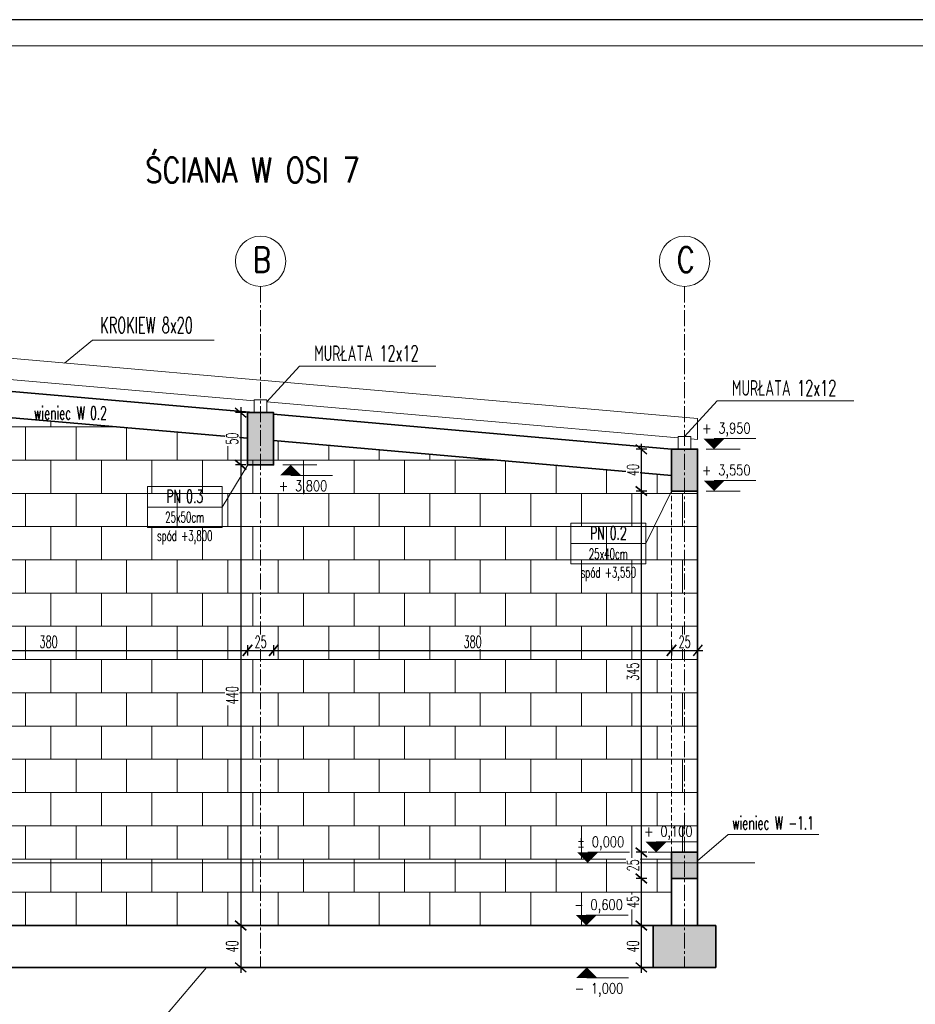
# Model space of a CAD drawing. Header units: centimetres. Extents: x 125945 to 146944, y 20629 to 31773.
# Tile 49 of 80: x 143085 to 143941, y 23303 to 24243. Entities that reach past the tile are written whole.
import ezdxf
from ezdxf.enums import TextEntityAlignment as Align

# ---------------------------------------------------------------- set-up
doc = ezdxf.new("R2010")
doc.units = ezdxf.units.CM
doc.linetypes.add('CENTER2', pattern=[28.575, 19.05, -3.175, 3.175, -3.175])
doc.linetypes.add('HIDDEN', pattern=[9.525, 6.35, -3.175])
for name, color, linetype, lineweight in [('e-cad_cienkie', 88, 'Continuous', 15), ('e-cad_opisy', 7, 'Continuous', 15), ('e-cad_osie', 172, 'CENTER2', 9), ('e-cad_ukryte', 1, 'HIDDEN', 15), ('e-cad_wymiary', 66, 'Continuous', 15), ('e-cad_wypelnienia', 254, 'Continuous', 9), ('K- OPISY', 40, 'Continuous', 15), ('K-DREWNO', 36, 'Continuous', 20), ('K-FUNDAMENTY', 44, 'Continuous', 35), ('K-ŚCIANY KONSTRUKCYJNE', 16, 'Continuous', 35), ('K-ŻELBET', 204, 'Continuous', 35)]:
    doc.layers.add(name, color=color, linetype=linetype, lineweight=lineweight)
doc.styles.add('e-cad_1', font='simplex.shx', dxfattribs={"width": 0.6})
doc.styles.add('e-cad_2', font='simplex.shx', dxfattribs={"width": 0.8})
doc.styles.add('simpl', font='simplex.shx', dxfattribs={"width": 0.6})
doc.dimstyles.new('e-cad_1_50_[cm]', dxfattribs={"dimscale": 5, "dimtxt": 2.25, "dimasz": 1.75, "dimexe": 1, "dimexo": 0, "dimgap": 0.5, "dimtad": 1, "dimdec": 1, "dimrnd": 0.5, "dimdsep": 46, "dimtxsty": 'simpl', "dimblk": 'OBLIQUE', "dimcen": 0, "dimdle": 1, "dimclrd": 256, "dimclre": 256, "dimclrt": 256, "dimadec": 0, "dimazin": 0, "dimtfac": 1, "dimtdec": 1, "dimtix": 1, "dimtmove": 2, "dimatfit": 3, "dimldrblk": 'OBLIQUE', "dimfxl": 1, "dimfxlon": 1, "dimtfill": 1, "dimarcsym": 0})

# ---------------------------------------------------------------- blocks, each defined once
blk = doc.blocks.new('e-cad_kota_2')
blk.add_line((0, 2), (8, 2))
blk.add_lwpolyline([(0, 0, 0, 4, 0), (0, 2, 4, 4, 0)], format="xyseb")
at = {"style": 'e-cad_1', "width": 0.8}
blk.add_attdef('ZNAK', text='', height=2, dxfattribs=at).set_placement((-0.5, 3), align=Align.RIGHT)
blk.add_attdef('RZEDNA', (0.8, 3), '', height=2, dxfattribs=at)
blk = doc.blocks.new('e-cad_kota_2_1')
blk.add_line((0, -2), (8, -2))
blk.add_lwpolyline([(0, 0, 0, 4, 0), (0, -2, 4, 4, 0)], format="xyseb")
at = {"style": 'e-cad_1', "width": 0.8}
blk.add_attdef('ZNAK', text='', height=2, dxfattribs=at).set_placement((-0.5, -5), align=Align.RIGHT)
blk.add_attdef('RZEDNA', (0.8, -5), '', height=2, dxfattribs=at)
blk = doc.blocks.new('_Oblique')
at = {"color": 0, "linetype": 'ByBlock', "lineweight": -2}
blk.add_line((0.5, 0.6), (-0.5, -0.6), dxfattribs=at)
blk = doc.blocks.new('*D4012')
at = {"layer": 'Defpoints', "color": 0}
for p in [(143679.1, 23377.82), (143683.73, 23377.82), (143683.73, 23337.82)]:
    blk.add_point(p, dxfattribs=at)
at = {"layer": 'e-cad_wymiary', "lineweight": -2, "ltscale": 2}
for p, q in [((143683.73, 23377.82), (143674.1, 23377.82)), ((143679.1, 23332.82), (143679.1, 23382.82)), ((143683.73, 23337.82), (143674.1, 23337.82))]:
    blk.add_line(p, q, dxfattribs=at)
at = {"layer": 'e-cad_wymiary', "lineweight": -2, "xscale": 8.75, "yscale": 8.75, "zscale": 8.75}
for p, rotation in [((143679.1, 23377.82), 90), ((143679.1, 23337.82), 270)]:
    blk.add_blockref('_Oblique', p, dxfattribs=dict(at, rotation=rotation))
at = {"layer": 'e-cad_wymiary', "ltscale": 2, "insert": (143670.98, 23357.82), "char_height": 11.25, "attachment_point": 5, "rotation": 90, "style": 'simpl', "bg_fill": 3, "box_fill_scale": 1.1, "bg_fill_color": 256, "bg_fill_true_color": 13158600, "bg_fill_transparency": 0}
blk.add_mtext('40', dxfattribs=at)
blk = doc.blocks.new('*D4013')
at = {"layer": 'Defpoints', "color": 0}
for p in [(143679.1, 23422.82), (143707.79, 23422.82), (143683.73, 23377.82)]:
    blk.add_point(p, dxfattribs=at)
at = {"layer": 'e-cad_wymiary', "lineweight": -2, "ltscale": 2}
for p, q in [((143679.1, 23372.82), (143679.1, 23427.82)), ((143684.1, 23422.82), (143674.1, 23422.82)), ((143683.73, 23377.82), (143674.1, 23377.82))]:
    blk.add_line(p, q, dxfattribs=at)
at = {"layer": 'e-cad_wymiary', "lineweight": -2, "xscale": 8.75, "yscale": 8.75, "zscale": 8.75}
for p, rotation in [((143679.1, 23422.82), 90), ((143679.1, 23377.82), 270)]:
    blk.add_blockref('_Oblique', p, dxfattribs=dict(at, rotation=rotation))
at = {"layer": 'e-cad_wymiary', "ltscale": 2, "insert": (143670.98, 23400.32), "char_height": 11.25, "attachment_point": 5, "rotation": 90, "style": 'simpl', "bg_fill": 3, "box_fill_scale": 1.1, "bg_fill_color": 256, "bg_fill_true_color": 13158600, "bg_fill_transparency": 0}
blk.add_mtext('45', dxfattribs=at)
blk = doc.blocks.new('*D4014')
at = {"layer": 'Defpoints', "color": 0}
for p in [(143679.1, 23447.82), (143707.79, 23447.82), (143707.79, 23422.82)]:
    blk.add_point(p, dxfattribs=at)
at = {"layer": 'e-cad_wymiary', "lineweight": -2, "ltscale": 2}
for p, q in [((143679.1, 23417.82), (143679.1, 23452.82)), ((143684.1, 23447.82), (143674.1, 23447.82)), ((143684.1, 23422.82), (143674.1, 23422.82))]:
    blk.add_line(p, q, dxfattribs=at)
at = {"layer": 'e-cad_wymiary', "lineweight": -2, "xscale": 8.75, "yscale": 8.75, "zscale": 8.75}
for p, rotation in [((143679.1, 23447.82), 90), ((143679.1, 23422.82), 270)]:
    blk.add_blockref('_Oblique', p, dxfattribs=dict(at, rotation=rotation))
at = {"layer": 'e-cad_wymiary', "ltscale": 2, "insert": (143670.98, 23435.32), "char_height": 11.25, "attachment_point": 5, "rotation": 90, "style": 'simpl', "bg_fill": 3, "box_fill_scale": 1.1, "bg_fill_color": 256, "bg_fill_true_color": 13158600, "bg_fill_transparency": 0}
blk.add_mtext('25', dxfattribs=at)
blk = doc.blocks.new('*D4015')
at = {"layer": 'Defpoints', "color": 0}
for p in [(143679.1, 23792.82), (143711.76, 23792.82), (143707.79, 23447.82)]:
    blk.add_point(p, dxfattribs=at)
at = {"layer": 'e-cad_wymiary', "lineweight": -2, "ltscale": 2}
for p, q in [((143684.1, 23792.82), (143674.1, 23792.82)), ((143679.1, 23442.82), (143679.1, 23797.82)), ((143684.1, 23447.82), (143674.1, 23447.82))]:
    blk.add_line(p, q, dxfattribs=at)
at = {"layer": 'e-cad_wymiary', "lineweight": -2, "xscale": 8.75, "yscale": 8.75, "zscale": 8.75}
for p, rotation in [((143679.1, 23792.82), 90), ((143679.1, 23447.82), 270)]:
    blk.add_blockref('_Oblique', p, dxfattribs=dict(at, rotation=rotation))
at = {"layer": 'e-cad_wymiary', "ltscale": 2, "insert": (143670.98, 23620.32), "char_height": 11.25, "attachment_point": 5, "rotation": 90, "style": 'simpl', "bg_fill": 3, "box_fill_scale": 1.1, "bg_fill_color": 256, "bg_fill_true_color": 13158600, "bg_fill_transparency": 0}
blk.add_mtext('345', dxfattribs=at)
blk = doc.blocks.new('*D4016')
at = {"layer": 'Defpoints', "color": 0}
for p in [(143679.1, 23832.82), (143709.59, 23832.82), (143711.76, 23792.82)]:
    blk.add_point(p, dxfattribs=at)
at = {"layer": 'e-cad_wymiary', "lineweight": -2, "ltscale": 2}
for p, q in [((143679.1, 23787.82), (143679.1, 23837.82)), ((143684.1, 23832.82), (143674.1, 23832.82)), ((143684.1, 23792.82), (143674.1, 23792.82))]:
    blk.add_line(p, q, dxfattribs=at)
at = {"layer": 'e-cad_wymiary', "lineweight": -2, "xscale": 8.75, "yscale": 8.75, "zscale": 8.75}
for p, rotation in [((143679.1, 23832.82), 90), ((143679.1, 23792.82), 270)]:
    blk.add_blockref('_Oblique', p, dxfattribs=dict(at, rotation=rotation))
at = {"layer": 'e-cad_wymiary', "ltscale": 2, "insert": (143670.98, 23812.82), "char_height": 11.25, "attachment_point": 5, "rotation": 90, "style": 'simpl', "bg_fill": 3, "box_fill_scale": 1.1, "bg_fill_color": 256, "bg_fill_true_color": 13158600, "bg_fill_transparency": 0}
blk.add_mtext('40', dxfattribs=at)
blk = doc.blocks.new('*D4017')
at = {"layer": 'Defpoints', "color": 0}
for p in [(143302.79, 23867.79), (143296.31, 23817.79), (143302.79, 23817.79)]:
    blk.add_point(p, dxfattribs=at)
at = {"layer": 'e-cad_wymiary', "lineweight": -2, "ltscale": 2}
for p, q in [((143301.31, 23867.79), (143291.31, 23867.79)), ((143296.31, 23872.79), (143296.31, 23812.79)), ((143301.31, 23817.79), (143291.31, 23817.79))]:
    blk.add_line(p, q, dxfattribs=at)
at = {"layer": 'e-cad_wymiary', "lineweight": -2, "xscale": 8.75, "yscale": 8.75, "zscale": 8.75}
for p, rotation in [((143296.31, 23867.79), 90), ((143296.31, 23817.79), 270)]:
    blk.add_blockref('_Oblique', p, dxfattribs=dict(at, rotation=rotation))
at = {"layer": 'e-cad_wymiary', "ltscale": 2, "insert": (143288.19, 23842.79), "char_height": 11.25, "attachment_point": 5, "rotation": 90, "style": 'simpl', "bg_fill": 3, "box_fill_scale": 1.1, "bg_fill_color": 256, "bg_fill_true_color": 13158600, "bg_fill_transparency": 0}
blk.add_mtext('50', dxfattribs=at)
blk = doc.blocks.new('*D4018')
at = {"layer": 'Defpoints', "color": 0}
for p in [(143302.79, 23817.79), (143296.31, 23377.82), (143296.31, 23377.82)]:
    blk.add_point(p, dxfattribs=at)
at = {"layer": 'e-cad_wymiary', "lineweight": -2, "ltscale": 2}
for p, q in [((143296.31, 23822.79), (143296.31, 23372.82)), ((143301.31, 23817.79), (143291.31, 23817.79)), ((143296.31, 23377.82), (143291.31, 23377.82))]:
    blk.add_line(p, q, dxfattribs=at)
at = {"layer": 'e-cad_wymiary', "lineweight": -2, "xscale": 8.75, "yscale": 8.75, "zscale": 8.75}
for p, rotation in [((143296.31, 23817.79), 90), ((143296.31, 23377.82), 270)]:
    blk.add_blockref('_Oblique', p, dxfattribs=dict(at, rotation=rotation))
at = {"layer": 'e-cad_wymiary', "ltscale": 2, "insert": (143288.19, 23597.8), "char_height": 11.25, "attachment_point": 5, "rotation": 90, "style": 'simpl', "bg_fill": 3, "box_fill_scale": 1.1, "bg_fill_color": 256, "bg_fill_true_color": 13158600, "bg_fill_transparency": 0}
blk.add_mtext('440', dxfattribs=at)
blk = doc.blocks.new('*D4019')
at = {"layer": 'Defpoints', "color": 0}
for p in [(143296.31, 23377.82), (143296.31, 23337.82), (143296.31, 23337.82)]:
    blk.add_point(p, dxfattribs=at)
at = {"layer": 'e-cad_wymiary', "lineweight": -2, "ltscale": 2}
for p, q in [((143296.31, 23377.82), (143291.31, 23377.82)), ((143296.31, 23382.82), (143296.31, 23332.82)), ((143296.31, 23337.82), (143291.31, 23337.82))]:
    blk.add_line(p, q, dxfattribs=at)
at = {"layer": 'e-cad_wymiary', "lineweight": -2, "xscale": 8.75, "yscale": 8.75, "zscale": 8.75}
for p, rotation in [((143296.31, 23377.82), 90), ((143296.31, 23337.82), 270)]:
    blk.add_blockref('_Oblique', p, dxfattribs=dict(at, rotation=rotation))
at = {"layer": 'e-cad_wymiary', "ltscale": 2, "insert": (143288.19, 23357.82), "char_height": 11.25, "attachment_point": 5, "rotation": 90, "style": 'simpl', "bg_fill": 3, "box_fill_scale": 1.1, "bg_fill_color": 256, "bg_fill_true_color": 13158600, "bg_fill_transparency": 0}
blk.add_mtext('40', dxfattribs=at)
blk = doc.blocks.new('*D4021')
at = {"layer": 'Defpoints', "color": 0}
for p in [(143302.79, 23842.79), (142922.79, 23683.66), (143302.79, 23640.63)]:
    blk.add_point(p, dxfattribs=at)
at = {"layer": 'e-cad_wymiary', "lineweight": -2, "ltscale": 2}
for p, q in [((142917.79, 23640.63), (143307.79, 23640.63)), ((142922.79, 23645.63), (142922.79, 23635.63)), ((143302.79, 23645.63), (143302.79, 23635.63))]:
    blk.add_line(p, q, dxfattribs=at)
at = {"layer": 'e-cad_wymiary', "lineweight": -2, "xscale": 8.75, "yscale": 8.75, "zscale": 8.75, "rotation": 180}
blk.add_blockref('_Oblique', (142922.79, 23640.63), dxfattribs=at)
at = {"layer": 'e-cad_wymiary', "lineweight": -2, "xscale": 8.75, "yscale": 8.75, "zscale": 8.75}
blk.add_blockref('_Oblique', (143302.79, 23640.63), dxfattribs=at)
at = {"layer": 'e-cad_wymiary', "ltscale": 2, "insert": (143112.79, 23648.76), "char_height": 11.25, "attachment_point": 5, "style": 'simpl', "bg_fill": 3, "box_fill_scale": 1.1, "bg_fill_color": 256, "bg_fill_true_color": 13158600, "bg_fill_transparency": 0}
blk.add_mtext('380', dxfattribs=at)
blk = doc.blocks.new('*D4022')
at = {"layer": 'Defpoints', "color": 0}
for p in [(143302.79, 23842.79), (143327.79, 23842.79), (143327.79, 23640.63)]:
    blk.add_point(p, dxfattribs=at)
at = {"layer": 'e-cad_wymiary', "lineweight": -2, "ltscale": 2}
for p, q in [((143297.79, 23640.63), (143332.79, 23640.63)), ((143302.79, 23645.63), (143302.79, 23635.63)), ((143327.79, 23645.63), (143327.79, 23635.63))]:
    blk.add_line(p, q, dxfattribs=at)
at = {"layer": 'e-cad_wymiary', "lineweight": -2, "xscale": 8.75, "yscale": 8.75, "zscale": 8.75, "rotation": 180}
blk.add_blockref('_Oblique', (143302.79, 23640.63), dxfattribs=at)
at = {"layer": 'e-cad_wymiary', "lineweight": -2, "xscale": 8.75, "yscale": 8.75, "zscale": 8.75}
blk.add_blockref('_Oblique', (143327.79, 23640.63), dxfattribs=at)
at = {"layer": 'e-cad_wymiary', "ltscale": 2, "insert": (143315.29, 23648.76), "char_height": 11.25, "attachment_point": 5, "style": 'simpl', "bg_fill": 3, "box_fill_scale": 1.1, "bg_fill_color": 256, "bg_fill_true_color": 13158600, "bg_fill_transparency": 0}
blk.add_mtext('25', dxfattribs=at)
blk = doc.blocks.new('*D4023')
at = {"layer": 'Defpoints', "color": 0}
for p in [(143327.79, 23847.79), (143707.79, 23819.49), (143707.79, 23640.63)]:
    blk.add_point(p, dxfattribs=at)
at = {"layer": 'e-cad_wymiary', "lineweight": -2, "ltscale": 2}
for p, q in [((143322.79, 23640.63), (143712.79, 23640.63)), ((143327.79, 23645.63), (143327.79, 23635.63)), ((143707.79, 23645.63), (143707.79, 23635.63))]:
    blk.add_line(p, q, dxfattribs=at)
at = {"layer": 'e-cad_wymiary', "lineweight": -2, "xscale": 8.75, "yscale": 8.75, "zscale": 8.75, "rotation": 180}
blk.add_blockref('_Oblique', (143327.79, 23640.63), dxfattribs=at)
at = {"layer": 'e-cad_wymiary', "lineweight": -2, "xscale": 8.75, "yscale": 8.75, "zscale": 8.75}
blk.add_blockref('_Oblique', (143707.79, 23640.63), dxfattribs=at)
at = {"layer": 'e-cad_wymiary', "ltscale": 2, "insert": (143517.79, 23648.76), "char_height": 11.25, "attachment_point": 5, "style": 'simpl', "bg_fill": 3, "box_fill_scale": 1.1, "bg_fill_color": 256, "bg_fill_true_color": 13158600, "bg_fill_transparency": 0}
blk.add_mtext('380', dxfattribs=at)
blk = doc.blocks.new('*D4024')
at = {"layer": 'Defpoints', "color": 0}
for p in [(143707.79, 23819.49), (143732.79, 23819.49), (143732.79, 23640.63)]:
    blk.add_point(p, dxfattribs=at)
at = {"layer": 'e-cad_wymiary', "lineweight": -2, "ltscale": 2}
for p, q in [((143702.79, 23640.63), (143737.79, 23640.63)), ((143707.79, 23645.63), (143707.79, 23635.63)), ((143732.79, 23645.63), (143732.79, 23635.63))]:
    blk.add_line(p, q, dxfattribs=at)
at = {"layer": 'e-cad_wymiary', "lineweight": -2, "xscale": 8.75, "yscale": 8.75, "zscale": 8.75, "rotation": 180}
blk.add_blockref('_Oblique', (143707.79, 23640.63), dxfattribs=at)
at = {"layer": 'e-cad_wymiary', "lineweight": -2, "xscale": 8.75, "yscale": 8.75, "zscale": 8.75}
blk.add_blockref('_Oblique', (143732.79, 23640.63), dxfattribs=at)
at = {"layer": 'e-cad_wymiary', "ltscale": 2, "insert": (143720.29, 23648.76), "char_height": 11.25, "attachment_point": 5, "style": 'simpl', "bg_fill": 3, "box_fill_scale": 1.1, "bg_fill_color": 256, "bg_fill_true_color": 13158600, "bg_fill_transparency": 0}
blk.add_mtext('25', dxfattribs=at)

msp = doc.modelspace()

# ---------------------------------------------------------------- hatches: boundary and pattern name
at = {"layer": 'e-cad_wypelnienia', "ltscale": 0.8}
h = msp.add_hatch(dxfattribs=at)
h.set_pattern_fill('ANSI33', color=256)
h.set_pattern_definition([(45, (142880.2876, 23337.8206), (-4.490128, 4.490128), []), (45, (142884.778, 23337.8206), (-4.490128, 4.490128), [3.175, -1.5875])])
h.paths.add_polyline_path([(142910.29, 23337.82), (142940.29, 23337.82), (142940.29, 23377.82), (142910.29, 23377.82), (142910.29, 23337.82)], is_closed=False)
h.paths.add_polyline_path([(143720.29, 23337.82), (143750.29, 23337.82), (143750.29, 23377.82), (143720.29, 23377.82), (143720.29, 23337.82)], is_closed=False)
h.paths.add_polyline_path([(143690.29, 23337.82), (143720.29, 23337.82), (143720.29, 23377.82), (143690.29, 23377.82), (143690.29, 23337.82)], is_closed=False)
h.paths.add_polyline_path([(142880.29, 23337.82), (142910.29, 23337.82), (142910.29, 23377.82), (142880.29, 23377.82), (142880.29, 23337.82)], is_closed=False)
h.paths.add_polyline_path([(142910.29, 23792.82), (142922.79, 23792.82), (142922.79, 23832.82), (142910.29, 23832.82), (142910.29, 23792.82)], is_closed=False)
h.paths.add_polyline_path([(143720.29, 23792.82), (143732.79, 23792.82), (143732.79, 23832.82), (143720.29, 23832.82), (143720.29, 23792.82)], is_closed=False)
h.paths.add_polyline_path([(143707.79, 23792.82), (143720.29, 23792.82), (143720.29, 23832.82), (143707.79, 23832.82), (143707.79, 23792.82)], is_closed=False)
h.paths.add_polyline_path([(143327.79, 23817.79), (143327.79, 23867.79), (143315.29, 23867.79), (143315.29, 23817.79), (143327.79, 23817.79)], is_closed=False)
h.paths.add_polyline_path([(143302.79, 23817.79), (143315.29, 23817.79), (143315.29, 23867.79), (143302.79, 23867.79), (143302.79, 23817.79)], is_closed=False)
h.paths.add_polyline_path([(142897.79, 23792.82), (142910.29, 23792.82), (142910.29, 23832.82), (142897.79, 23832.82), (142897.79, 23792.82)], is_closed=False)
h.paths.add_polyline_path([(142910.29, 23941.82), (142922.79, 23941.82), (142922.79, 23966.82), (142910.29, 23966.82), (142910.29, 23941.82)], is_closed=False)
h.paths.add_polyline_path([(142910.29, 23887.82), (142922.79, 23887.82), (142922.79, 23912.82), (142910.29, 23912.82), (142910.29, 23887.82)], is_closed=False)
h.paths.add_polyline_path([(142897.79, 23941.82), (142910.29, 23941.82), (142910.29, 23966.82), (142897.79, 23966.82), (142897.79, 23941.82)], is_closed=False)
h.paths.add_polyline_path([(142897.79, 23887.82), (142910.29, 23887.82), (142910.29, 23912.82), (142897.79, 23912.82), (142897.79, 23887.82)], is_closed=False)
h.paths.add_polyline_path([(142910.29, 23422.82), (142922.79, 23422.82), (142922.79, 23437.82), (142910.29, 23437.82), (142910.29, 23422.82)], is_closed=False)
h.paths.add_polyline_path([(143720.29, 23422.82), (143732.79, 23422.82), (143732.79, 23437.82), (143720.29, 23437.82), (143720.29, 23422.82)], is_closed=False)
h.paths.add_polyline_path([(143707.79, 23422.82), (143720.29, 23422.82), (143720.29, 23437.82), (143707.79, 23437.82), (143707.79, 23422.82)], is_closed=False)
h.paths.add_polyline_path([(142897.79, 23422.82), (142910.29, 23422.82), (142910.29, 23437.82), (142897.79, 23437.82), (142897.79, 23422.82)], is_closed=False)
h.paths.add_polyline_path([(142910.29, 23437.82), (142922.79, 23437.82), (142922.79, 23447.82), (142910.29, 23447.82), (142910.29, 23437.82)], is_closed=False)
h.paths.add_polyline_path([(143707.79, 23437.82), (143720.29, 23437.82), (143720.29, 23447.82), (143707.79, 23447.82), (143707.79, 23437.82)], is_closed=False)
h.paths.add_polyline_path([(143720.29, 23437.82), (143732.79, 23437.82), (143732.79, 23447.82), (143720.29, 23447.82), (143720.29, 23437.82)], is_closed=False)
h.paths.add_polyline_path([(142897.79, 23437.82), (142910.29, 23437.82), (142910.29, 23447.82), (142897.79, 23447.82), (142897.79, 23437.82)], is_closed=False)
h = msp.add_hatch(dxfattribs=at)
h.set_pattern_fill('APPIANRN', color=256, scale=0.2)
h.set_pattern_definition([(0, (142897.79, 23377.82), (0, 31.75), []), (90, (142897.79, 23377.82), (-24.13, 31.75), [31.75, -31.75])])
h.paths.add_polyline_path([(143315.29, 23377.82), (143690.29, 23377.82), (143707.79, 23377.82), (143707.79, 23422.82), (143707.79, 23437.82), (143315.29, 23437.82)])
h.paths.add_polyline_path([(142922.79, 23377.82), (142940.29, 23377.82), (143315.29, 23377.82), (143315.29, 23437.82), (142922.79, 23437.82), (142922.79, 23422.82)])
h.paths.add_polyline_path([(143707.79, 23447.82), (143720.29, 23447.82), (143720.29, 23792.82), (143707.79, 23792.82)])
h.paths.add_polyline_path([(142897.79, 23447.82), (142910.29, 23447.82), (142910.29, 23792.82), (142897.79, 23792.82)])
h.paths.add_polyline_path([(143720.29, 23447.82), (143732.79, 23447.82), (143732.79, 23792.82), (143720.29, 23792.82)])
h.paths.add_polyline_path([(142910.29, 23447.82), (142922.79, 23447.82), (142922.79, 23792.82), (142910.29, 23792.82)])
h.paths.add_polyline_path([(142897.79, 23832.82), (142910.29, 23832.82), (142910.29, 23887.82), (142897.79, 23887.82)])
h.paths.add_polyline_path([(142910.29, 23832.82), (142922.79, 23832.82), (142922.79, 23887.82), (142910.29, 23887.82)])
h.paths.add_polyline_path([(143302.79, 23827.79), (143315.29, 23827.79), (143315.29, 23437.82), (142922.79, 23437.82), (142922.79, 23447.82), (142922.79, 23792.82), (142922.79, 23832.82), (142922.79, 23876.4), (143302.79, 23843.16)])
h.paths.add_polyline_path([(143707.79, 23807.73), (143327.79, 23840.97), (143327.79, 23827.79), (143315.29, 23827.79), (143315.29, 23437.82), (143707.79, 23437.82), (143707.79, 23447.82), (143707.79, 23792.82)])

# ---------------------------------------------------------------- linework, layer by layer
at = {"layer": 'e-cad_cienkie', "ltscale": 2}
for p, q in [((143741, 23832.82), (143773.5, 23832.82)), ((143336.64, 23817.79), (143369.14, 23817.79)), ((143740.94, 23792.82), (143773.44, 23792.82)), ((143685.57, 23447.82), (143718.07, 23447.82)), ((143620.26, 23437.82), (143652.76, 23437.82)), ((143618.92, 23377.82), (143651.42, 23377.82)), ((143619.38, 23337.82), (143651.88, 23337.82))]:
    msp.add_line(p, q, dxfattribs=at)
at = {"layer": 'e-cad_opisy'}
for centre in [(143315.29, 24012.25), (143720.29, 24012.25)]:
    msp.add_circle(centre, 24, dxfattribs=at)
at = {"layer": 'e-cad_osie', "ltscale": 0.8}
for p, q in [((143315.29, 23988.25), (143315.29, 23337.82)), ((143720.29, 23988.25), (143720.29, 23337.82))]:
    msp.add_line(p, q, dxfattribs=at)
at = {"layer": 'e-cad_ukryte', "ltscale": 0.8}
msp.add_line((143707.79, 23447.82), (143707.79, 23792.82), dxfattribs=at)
at = {"layer": 'e-cad_wypelnienia', "ltscale": 0.8}
msp.add_line((142837.91, 23437.82), (143787.35, 23437.82), dxfattribs=at)
at = {"layer": 'K- OPISY', "color": 4, "ltscale": 2}
for p, q in [((143278.59, 23777.54), (143303.15, 23817.79)), ((143683.23, 23742.58), (143707.79, 23792.82))]:
    msp.add_line(p, q, dxfattribs=at)
at = {"layer": 'K- OPISY', "ltscale": 2}
for points in [[(143270.86, 23937.02), (143154.66, 23937.02), (143127.9, 23914.95)], [(143482.82, 23912), (143352.37, 23912), (143321.29, 23877.96)], [(143881.82, 23878.86), (143751.37, 23878.86), (143720.29, 23844.82)]]:
    msp.add_lwpolyline(points, dxfattribs=at)
at = {"layer": 'K- OPISY', "color": 4}
for points in [[(143278.59, 23796.99), (143207.13, 23796.99), (143207.13, 23777.54), (143278.59, 23777.54)], [(143278.59, 23777.54), (143207.13, 23777.54), (143207.13, 23758.1), (143278.59, 23758.1)], [(143683.23, 23762.02), (143611.76, 23762.02), (143611.76, 23742.58), (143683.23, 23742.58)], [(143683.23, 23742.58), (143611.76, 23742.58), (143611.76, 23723.13), (143683.23, 23723.13)]]:
    msp.add_lwpolyline(points, close=True, dxfattribs=at)
at = {"layer": 'K- OPISY', "color": 2}
msp.add_lwpolyline([(143848.42, 23464.92), (143761.97, 23464.92), (143732.78, 23439.49)], dxfattribs=at)
at = {"layer": 'K- OPISY', "color": 32}
msp.add_lwpolyline([(143226.42, 23293.95), (143263.51, 23337.82)], dxfattribs=at)
at = {"layer": 'K-DREWNO', "ltscale": 0.8}
for p, q in [((143732.79, 23862.03), (142897.79, 23935.08)), ((143309.29, 23879.01), (142897.79, 23915.01)), ((143714.29, 23843.57), (143321.29, 23877.96)), ((143732.79, 23841.95), (143732.79, 23862.03)), ((143732.79, 23841.95), (143726.29, 23842.52))]:
    msp.add_line(p, q, dxfattribs=at)
for points in [[(143309.29, 23879.79), (143309.29, 23867.79), (143321.29, 23867.79), (143321.29, 23879.79)], [(143714.29, 23844.82), (143714.29, 23832.82), (143726.29, 23832.82), (143726.29, 23844.82)]]:
    msp.add_lwpolyline(points, close=True, dxfattribs=at)
at = {"layer": 'K-FUNDAMENTY', "ltscale": 0.8}
for p, q in [((143690.29, 23377.82), (142940.29, 23377.82)), ((143690.29, 23377.82), (143750.29, 23377.82)), ((143690.29, 23377.82), (143690.29, 23337.82)), ((143750.29, 23377.82), (143750.29, 23337.82)), ((143690.29, 23337.82), (142940.29, 23337.82)), ((143690.29, 23337.82), (143750.29, 23337.82))]:
    msp.add_line(p, q, dxfattribs=at)
at = {"layer": 'K-ŚCIANY KONSTRUKCYJNE', "ltscale": 0.8}
for p, q in [((143732.79, 23447.82), (143732.79, 23792.82)), ((143707.79, 23422.82), (143707.79, 23377.82)), ((143732.79, 23422.82), (143732.79, 23377.82))]:
    msp.add_line(p, q, dxfattribs=at)
at = {"layer": 'K-ŻELBET', "ltscale": 0.8}
for p, q in [((143308.12, 23867.79), (142922.79, 23901.5)), ((143302.79, 23843.16), (142922.79, 23876.4)), ((143707.79, 23832.82), (143327.79, 23866.07)), ((143707.79, 23807.73), (143327.79, 23840.97))]:
    msp.add_line(p, q, dxfattribs=at)
for points in [[(143302.79, 23867.79), (143302.79, 23817.79), (143327.79, 23817.79), (143327.79, 23867.79)], [(143707.79, 23832.82), (143707.79, 23792.82), (143732.79, 23792.82), (143732.79, 23832.82)], [(143707.79, 23447.82), (143707.79, 23422.82), (143732.79, 23422.82), (143732.79, 23447.82)]]:
    msp.add_lwpolyline(points, close=True, dxfattribs=at)

# ---------------------------------------------------------------- block references
at = {"layer": 'e-cad_opisy', "ltscale": 2, "xscale": 5, "yscale": 5, "zscale": 5}
for name, p, values in [('e-cad_kota_2', (143748.5, 23832.82), {'RZEDNA': '3,950', 'ZNAK': '+'}), ('e-cad_kota_2_1', (143344.14, 23817.79), {'RZEDNA': '3,800', 'ZNAK': '+'}), ('e-cad_kota_2', (143748.44, 23792.82), {'RZEDNA': '3,550', 'ZNAK': '+'}), ('e-cad_kota_2', (143693.07, 23447.82), {'RZEDNA': '0,100', 'ZNAK': '+'}), ('e-cad_kota_2', (143627.76, 23437.82), {'RZEDNA': '0,000', 'ZNAK': '%%p'}), ('e-cad_kota_2', (143626.42, 23377.82), {'RZEDNA': '0,600', 'ZNAK': '-'}), ('e-cad_kota_2_1', (143626.88, 23337.82), {'RZEDNA': '1,000', 'ZNAK': '-'})]:
    msp.add_blockref(name, p, dxfattribs=at).add_auto_attribs(values)

# ---------------------------------------------------------------- texts
at = {"layer": 'e-cad_opisy', "ltscale": 2, "style": 'e-cad_2', "width": 0.8}
for s, p in [('ŚCIANA W OSI 7', (143205.11, 24087.31)), ('B', (143307.78, 24001.75)), ('C', (143712.78, 24001.75))]:
    msp.add_text(s, height=24, dxfattribs=at).set_placement(p)
at = {"layer": 'K- OPISY', "color": 2, "style": 'e-cad_1', "width": 0.6}
for s, p in [('wieniec W 0.2', (143098.79, 23861.01)), ('wieniec W -1.1', (143765.74, 23469.62))]:
    msp.add_text(s, height=12.5, dxfattribs=at).set_placement(p)
at = {"layer": 'K- OPISY', "ltscale": 2, "char_height": 15, "width": 1220.6714, "attachment_point": 1, "line_spacing_factor": 0.921669, "style": 'e-cad_1'}
for s, insert in [('KROKIEW 8x20', (143162.25, 23958.72)), ('MURŁATA 12x12', (143366.51, 23931.9)), ('MURŁATA 12x12', (143765.51, 23898.76))]:
    msp.add_mtext(s, dxfattribs=dict(at, insert=insert))
at = {"layer": 'K- OPISY', "color": 4, "width": 71.4626, "attachment_point": 5, "style": 'e-cad_1'}
for s, insert, char_height in [('PN 0.3', (143242.86, 23787.67), 12.5), ('25x50cm', (143242.86, 23767.84), 10), ('spód +3,800', (143242.86, 23748.44), 10), ('PN 0.2', (143647.49, 23752.7), 12.5), ('25x40cm', (143647.49, 23732.88), 10), ('spód +3,550', (143647.49, 23713.47), 10)]:
    msp.add_mtext(s, dxfattribs=dict(at, insert=insert, char_height=char_height))

# ---------------------------------------------------------------- next in the draw order: dimensions: what is measured, and where the dimension line sits
at = {"layer": 'e-cad_wymiary', "ltscale": 2}
for base, p1, p2, picture, middle in [((143296.31, 23817.79), (143302.79, 23867.79), (143302.79, 23817.79), '*D4017', (143288.19, 23842.79)), ((143679.1, 23377.82), (143683.73, 23337.82), (143683.73, 23377.82), '*D4012', (143670.98, 23357.82))]:
    dim = msp.add_linear_dim(base=base, p1=p1, p2=p2, angle=90, dimstyle='e-cad_1_50_[cm]', dxfattribs=at)
    dim.commit()
    dim.dimension.update_dxf_attribs({"geometry": picture, "text_midpoint": middle})

# ---------------------------------------------------------------- next in the draw order: dimensions: what is measured, and where the dimension line sits
for base, p1, p2, picture, middle in [((143296.31, 23377.82), (143302.79, 23817.79), (143296.31, 23377.82), '*D4018', (143288.19, 23597.8)), ((143679.1, 23422.82), (143683.73, 23377.82), (143707.79, 23422.82), '*D4013', (143670.98, 23400.32))]:
    dim = msp.add_linear_dim(base=base, p1=p1, p2=p2, angle=90, dimstyle='e-cad_1_50_[cm]', dxfattribs=at)
    dim.commit()
    dim.dimension.update_dxf_attribs({"geometry": picture, "text_midpoint": middle})

# ---------------------------------------------------------------- next in the draw order: dimensions: what is measured, and where the dimension line sits
dim = msp.add_linear_dim(base=(143302.79, 23640.63), p1=(142922.79, 23683.66), p2=(143302.79, 23842.79), dimstyle='e-cad_1_50_[cm]', dxfattribs=at)
dim.commit()
dim.dimension.update_dxf_attribs({"geometry": '*D4021', "text_midpoint": (143112.79, 23648.76)})
for base, p1, p2, picture, middle in [((143679.1, 23447.82), (143707.79, 23422.82), (143707.79, 23447.82), '*D4014', (143670.98, 23435.32)), ((143296.31, 23337.82), (143296.31, 23377.82), (143296.31, 23337.82), '*D4019', (143288.19, 23357.82))]:
    dim = msp.add_linear_dim(base=base, p1=p1, p2=p2, angle=90, dimstyle='e-cad_1_50_[cm]', dxfattribs=at)
    dim.commit()
    dim.dimension.update_dxf_attribs({"geometry": picture, "text_midpoint": middle})

# ---------------------------------------------------------------- next in the draw order: dimensions: what is measured, and where the dimension line sits
dim = msp.add_linear_dim(base=(143327.79, 23640.63), p1=(143302.79, 23842.79), p2=(143327.79, 23842.79), dimstyle='e-cad_1_50_[cm]', dxfattribs=at)
dim.commit()
dim.dimension.update_dxf_attribs({"geometry": '*D4022', "text_midpoint": (143315.29, 23648.76)})
dim = msp.add_linear_dim(base=(143679.1, 23792.82), p1=(143707.79, 23447.82), p2=(143711.76, 23792.82), angle=90, dimstyle='e-cad_1_50_[cm]', dxfattribs=at)
dim.commit()
dim.dimension.update_dxf_attribs({"geometry": '*D4015', "text_midpoint": (143670.98, 23620.32)})

# ---------------------------------------------------------------- next in the draw order: dimensions: what is measured, and where the dimension line sits
dim = msp.add_linear_dim(base=(143679.1, 23832.82), p1=(143711.76, 23792.82), p2=(143709.59, 23832.82), angle=90, dimstyle='e-cad_1_50_[cm]', dxfattribs=at)
dim.commit()
dim.dimension.update_dxf_attribs({"geometry": '*D4016', "text_midpoint": (143670.98, 23812.82)})

# ---------------------------------------------------------------- next in the draw order: dimensions: what is measured, and where the dimension line sits
dim = msp.add_linear_dim(base=(143707.79, 23640.63), p1=(143327.79, 23847.79), p2=(143707.79, 23819.49), dimstyle='e-cad_1_50_[cm]', dxfattribs=at)
dim.commit()
dim.dimension.update_dxf_attribs({"geometry": '*D4023', "text_midpoint": (143517.79, 23648.76)})

# ---------------------------------------------------------------- next in the draw order: dimensions: what is measured, and where the dimension line sits
dim = msp.add_linear_dim(base=(143732.79, 23640.63), p1=(143707.79, 23819.49), p2=(143732.79, 23819.49), dimstyle='e-cad_1_50_[cm]', dxfattribs=at)
dim.commit()
dim.dimension.update_dxf_attribs({"geometry": '*D4024', "text_midpoint": (143720.29, 23648.76)})

# ---------------------------------------------------------------- next in the draw order: linework, layer by layer
at = {"layer": 'Defpoints'}
msp.add_lwpolyline([(142554.7, 22757.95), (144654.7, 22757.95), (144654.7, 24242.95), (142554.7, 24242.95)], close=True, dxfattribs=at)
at = {"layer": 'e-cad_cienkie'}
msp.add_lwpolyline([(142704.7, 22782.95), (144629.7, 22782.95), (144629.7, 24217.95), (142704.7, 24217.95)], close=True, dxfattribs=at)

doc.saveas('drawing.dxf')
